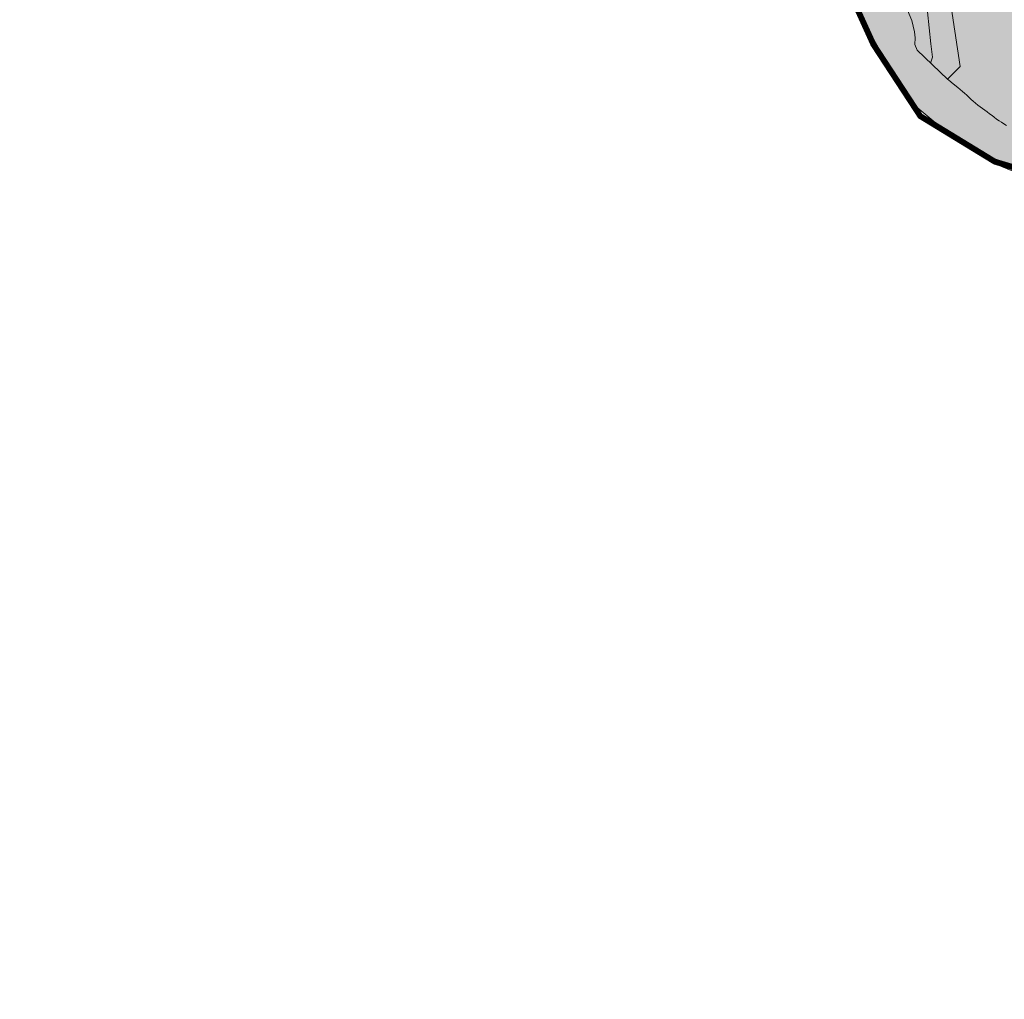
# Model space of a CAD drawing. Header units: metres. Extents: x 578835 to 593571, y 248557 to 255108.
# Tile 168 of 251: x 588280 to 589282, y 250517 to 251514. Entities that reach past the tile are written whole.
import ezdxf

# ---------------------------------------------------------------- set-up
doc = ezdxf.new("R2010")
doc.units = ezdxf.units.M
doc.linetypes.add('CACHEX2', pattern=[0.75, 0.5, -0.25])
doc.linetypes.add('SOLID_LINE', pattern=[0])
for name, color, linetype, lineweight in [('Cad-PARCELLAIRE_PARCELLE1', 250, 'SOLID_LINE', 0), ('Cad-RESEAU_ROUT_LIMITE_DE_VOIE_P23', 8, 'SOLID_LINE', 0), ('Cercle SEVESO URG', 1, 'Continuous', 30), ('PLU', 7, 'CACHEX2', 5), ('PPRI global - contour', 152, 'Continuous', 5), ('PPRI global - hachures', 152, 'Continuous', 5)]:
    doc.layers.add(name, color=color, linetype=linetype, lineweight=lineweight)

msp = doc.modelspace()

# ---------------------------------------------------------------- hatches: boundary and pattern name
at = {"layer": 'Cercle SEVESO URG', "ltscale": 0.4}
h = msp.add_hatch(dxfattribs=at)
h.set_pattern_fill('DOTS', color=256, scale=5, style=0)
h.set_pattern_definition([(0, (58.887, -148.445), (3.96875, 7.9375), [0, -7.9375])])
edge = h.paths.add_edge_path()
edge.add_arc((589909.4, 252004), 691.1, 0, 360)
at = {"layer": 'PPRI global - hachures', "ltscale": 0.4}
h = msp.add_hatch(dxfattribs=at)
h.set_pattern_fill('ANSI36', color=256, scale=2, style=0)
h.paths.add_polyline_path([(589174.9, 254806), (589151, 254796.7), (588963.2, 254723.3), (588954.5, 254719.8), (588943.4, 254715.7), (588908.5, 254703.2), (588747.7, 254637.3), (588589.7, 254573.5), (588279.6, 254448.5), (589122.4, 251542), (589138.7, 251513), (589171.3, 251455), (589193.6, 251424.6), (589233.9, 251391), (589273.8, 251366.9), (589337.3, 251340.8), (589394.7, 251328.3), (589463.6, 251326.5), (589513.8, 251321.5), (589542.5, 251312.5), (589608.2, 251277.8), (589667.1, 251229.3), (589707.9, 251182.7), (589731.7, 251146.1), (589747.7, 251104.1), (589752.8, 251068.8), (589745.2, 251030.6), (589732.9, 250993.4), (589727.9, 250967.9), (589723.1, 250940.2), (589724.2, 250904.7), (589731.5, 250866.9), (589738, 250832), (589745.4, 250770.1), (589757.1, 250723.2), (589777.6, 250676.7), (589796.5, 250646.4), (589828.8, 250599.6), (589860.6, 250570.8), (589905.8, 250554.4), (589924.6, 250548.6), (589970.1, 250523.2), (590008.4, 250516.6), (590074.3, 250518.1), (590109.2, 250520.6), (590171.7, 250535.4), (590207.1, 250548.9), (590248, 250578.6), (590276.8, 250605.4), (590328.3, 250668.7), (590365.2, 250682.1), (590386.8, 250695.2), (590389.5, 250697.5)])

# ---------------------------------------------------------------- linework, layer by layer
at = {"layer": 'Cad-PARCELLAIRE_PARCELLE1'}
for points in [[(589199.1, 251720.7), (589237.3, 251466.3), (589224.3, 251453.5), (589193.5, 251482.8), (589191.3, 251488.6), (589191.6, 251495.3), (589191, 251501.4), (589188.2, 251513.1), (589183.6, 251523.6)], [(589199.1, 251720.7), (589237.3, 251466.3), (589224.3, 251453.5), (589225.7, 251452.4), (589230.3, 251448.6), (589234.9, 251444.7), (589239.6, 251440.9), (589241.9, 251439.1), (589244.1, 251437), (589246.3, 251435), (589248.4, 251432.8), (589250.6, 251430.8), (589252.9, 251428.9), (589255.3, 251427), (589257.6, 251425.2), (589260.1, 251423.4), (589262.6, 251421.8), (589265, 251420), (589267.4, 251418.1), (589269.8, 251416.3), (589272.1, 251414.5), (589274.5, 251412.7), (589277, 251411), (589279.5, 251409.4), (589282, 251407.8), (589284.6, 251406.2)]]:
    msp.add_lwpolyline(points, dxfattribs=at)
at = {"layer": 'Cad-RESEAU_ROUT_LIMITE_DE_VOIE_P23'}
msp.add_lwpolyline([(589207.3, 251469.6), (589209.1, 251475.8), (589207.6, 251489.2), (589204.2, 251521.8), (589201.3, 251552.7), (589197.1, 251595.9), (589192.6, 251656.4), (589185.5, 251722.6), (589127.3, 251719.7), (589111.2, 251717.8)], dxfattribs=at)
at = {"layer": 'Cercle SEVESO URG', "ltscale": 0.4}
msp.add_circle((589907.7, 252005.8), 690, dxfattribs=at)
at = {"layer": 'PLU', "color": 7, "ltscale": 2, "const_width": 6}
msp.add_lwpolyline([(589375.1, 251338.5), (589272.6, 251369.4), (589196.8, 251415.7), (589149, 251488.7), (589113.9, 251565.9)], dxfattribs=at)
at = {"layer": 'PPRI global - contour'}
msp.add_lwpolyline([(589103, 251576.8), (589138.7, 251513), (589171.3, 251455), (589193.6, 251424.6), (589233.9, 251391), (589273.8, 251366.9), (589337.3, 251340.8)], dxfattribs=at).dxf.unprotected_set("ltscale", 0)

doc.saveas('drawing.dxf')
